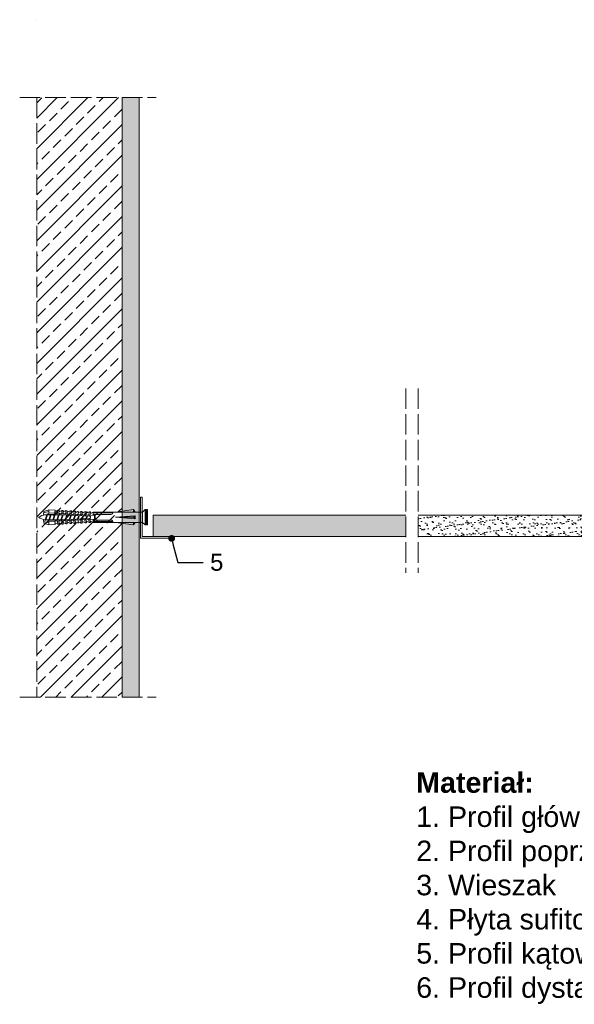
# Model space of a CAD drawing. Header units: millimetres. Extents: x -276 to 514, y -2210 to -1634.
# Tile 1 of 3: x -276 to 49, y -2210 to -1634. Entities that reach past the tile are written whole.
import ezdxf
from ezdxf import colors
from ezdxf.entities.mleader import LeaderData, LeaderLine
from ezdxf.math import Vec2, Vec3

# ---------------------------------------------------------------- set-up
doc = ezdxf.new("R2010")
doc.units = ezdxf.units.MM
doc.linetypes.add('ACAD_ISO02W100', pattern=[15, 12, -3])
doc.layers.get('0').update_dxf_attribs({"lineweight": 5})
for name, color, linetype, lineweight in [('_RIGIPS G-K', 7, 'Continuous', 9), ('_RIGIPS PROFIL', 7, 'Continuous', 9), ('_RIGIPS PŁYTA', 7, 'Continuous', 9), ('A-ANNO-REV-03', 7, 'Continuous', 5), ('KRESKOWANIE', 7, 'Continuous', 9), ('PRZERYWANA', 7, 'ACAD_ISO02W100', 9)]:
    doc.layers.add(name, color=color, linetype=linetype, lineweight=lineweight)
doc.styles.get("Standard").update_dxf_attribs({"font": 'arial.ttf'})

# ---------------------------------------------------------------- blocks, each defined once
blk = doc.blocks.new('kolek rozprezny komplet 60')
for p, q in [((393.81, 219.85), (390.76, 218.91)), ((393.68, 217.35), (393.81, 219.85)), ((397.41, 219.66), (393.81, 219.85)), ((397.31, 217.76), (397.41, 219.66)), ((399, 219.58), (397.82, 218.98)), ((398.9, 217.68), (399, 219.58)), ((399.8, 219.54), (399, 219.58)), ((399.7, 217.64), (399.8, 219.54)), ((401.4, 219.45), (400.22, 218.85)), ((401.3, 217.56), (401.4, 219.45)), ((402.2, 219.41), (401.4, 219.45)), ((402.1, 217.51), (402.2, 219.41)), ((403.8, 219.33), (402.61, 218.72)), ((403.7, 217.43), (403.8, 219.33)), ((404.6, 219.29), (403.8, 219.33)), ((404.5, 217.39), (404.6, 219.29)), ((406.19, 219.2), (405.01, 218.6)), ((406.09, 217.3), (406.19, 219.2)), ((406.99, 219.16), (406.19, 219.2)), ((406.89, 217.26), (406.99, 219.16)), ((443.47, 219.95), (432.8, 218.45)), ((443.47, 218.45), (443.47, 219.95)), ((443.47, 219.95), (444.34, 218.45)), ((450.17, 219.95), (448.67, 218.45)), ((450.17, 219.95), (450.17, 210.95)), ((450.67, 219.95), (450.17, 219.95)), ((450.67, 219.95), (450.67, 210.95)), ((450.67, 219.35), (451.17, 219.95)), ((451.17, 219.95), (451.67, 219.95)), ((451.17, 219.95), (451.17, 210.95)), ((451.67, 219.95), (451.67, 210.95)), ((390.66, 217.01), (390.76, 218.91)), ((393.15, 216.88), (390.66, 217.01)), ((393.15, 214.02), (390.66, 213.89)), ((390.66, 213.89), (390.76, 211.99)), ((393.75, 218.75), (390.71, 217.96)), ((391.67, 216.95), (392.67, 216.95)), ((392.67, 216.95), (391.67, 213.95)), ((391.67, 213.95), (391.71, 213.45)), ((391.71, 213.45), (392.07, 213.95)), ((392.67, 216.95), (392.07, 213.95)), ((393.07, 216.95), (392.07, 213.95)), ((392.07, 213.95), (393.67, 213.95)), ((392.67, 216.95), (393.04, 217.45)), ((393.07, 216.95), (393.04, 217.45)), ((393.07, 216.95), (394.67, 216.95)), ((394.67, 216.95), (393.67, 213.95)), ((393.67, 213.95), (393.7, 213.55)), ((417.38, 216.11), (393.68, 217.35)), ((417.38, 214.79), (393.68, 213.55)), ((393.68, 213.55), (393.81, 211.05)), ((420.47, 216.55), (393.71, 217.95)), ((420.47, 214.35), (393.71, 212.95)), ((393.78, 213.55), (394.07, 213.95)), ((394.67, 216.95), (394.07, 213.95)), ((395.07, 216.95), (394.07, 213.95)), ((394.07, 213.95), (396.07, 213.95)), ((394.67, 216.95), (394.92, 217.29)), ((395.07, 216.95), (395.05, 217.28)), ((395.07, 216.95), (397.07, 216.95)), ((397.07, 216.95), (396.07, 213.95)), ((396.07, 213.95), (396.09, 213.67)), ((396.28, 213.68), (396.47, 213.95)), ((397.07, 216.95), (396.47, 213.95)), ((397.47, 216.95), (396.47, 213.95)), ((396.47, 213.95), (398.47, 213.95)), ((397.07, 216.95), (397.23, 217.17)), ((397.47, 216.95), (397.46, 217.16)), ((397.47, 216.95), (399.47, 216.95)), ((397.67, 217.14), (397.71, 217.74)), ((397.67, 213.76), (397.71, 213.16)), ((398.47, 217.1), (398.5, 217.7)), ((399.47, 216.95), (398.47, 213.95)), ((398.47, 213.95), (398.48, 213.8)), ((398.47, 213.8), (398.5, 213.2)), ((398.77, 213.81), (398.87, 213.95)), ((399.47, 216.95), (398.87, 213.95)), ((399.87, 216.95), (398.87, 213.95)), ((398.87, 213.95), (400.87, 213.95)), ((399.47, 216.95), (399.55, 217.05)), ((399.87, 216.95), (399.87, 217.03)), ((399.87, 216.95), (401.38, 216.95)), ((400.07, 217.02), (400.1, 217.62)), ((400.07, 213.88), (400.1, 213.28)), ((400.87, 216.98), (400.9, 217.58)), ((401.87, 216.92), (400.87, 213.95)), ((400.87, 213.95), (400.88, 213.92)), ((400.87, 213.92), (400.9, 213.32)), ((401.87, 216.92), (401.27, 213.95)), ((402.26, 216.9), (401.27, 213.95)), ((401.27, 213.95), (401.38, 213.95)), ((401.27, 213.94), (401.27, 213.95)), ((401.3, 213.35), (401.4, 211.45)), ((402.1, 213.39), (402.2, 211.49)), ((402.47, 216.89), (402.5, 217.49)), ((402.47, 214.01), (402.5, 213.41)), ((403.27, 216.85), (403.3, 217.45)), ((403.27, 214.05), (403.3, 213.45)), ((404.22, 216.8), (403.31, 214.05)), ((404.24, 216.8), (403.7, 214.07)), ((403.7, 213.47), (403.8, 211.57)), ((404.62, 216.78), (403.72, 214.07)), ((404.5, 213.51), (404.6, 211.62)), ((404.86, 216.77), (404.9, 217.37)), ((404.86, 214.13), (404.9, 213.53)), ((405.66, 216.73), (405.69, 217.32)), ((405.66, 214.17), (405.69, 213.58)), ((406.58, 216.68), (405.75, 214.18)), ((406.09, 213.6), (406.19, 211.7)), ((406.62, 216.68), (406.12, 214.2)), ((406.98, 216.66), (406.16, 214.2)), ((406.89, 213.64), (406.99, 211.74)), ((407.26, 216.64), (407.29, 217.24)), ((407.26, 214.26), (407.29, 213.66)), ((408.59, 219.08), (407.41, 218.47)), ((408.06, 216.6), (408.09, 217.2)), ((408.06, 214.3), (408.09, 213.7)), ((408.94, 216.55), (408.19, 214.31)), ((408.49, 217.18), (408.59, 219.08)), ((408.49, 213.72), (408.59, 211.82)), ((408.99, 216.55), (408.55, 214.33)), ((409.39, 219.03), (408.59, 219.08)), ((409.34, 216.53), (408.6, 214.33)), ((409.29, 217.14), (409.39, 219.03)), ((409.29, 213.76), (409.39, 211.87)), ((409.66, 216.52), (409.69, 217.12)), ((409.66, 214.38), (409.69, 213.79)), ((410.99, 218.95), (409.8, 218.35)), ((410.46, 216.47), (410.49, 217.07)), ((410.46, 214.43), (410.49, 213.83)), ((411.3, 216.43), (410.64, 214.44)), ((410.89, 217.05), (410.99, 218.95)), ((410.89, 213.85), (410.99, 211.95)), ((411.37, 216.43), (410.98, 214.45)), ((411.69, 216.41), (411.04, 214.46)), ((412.59, 218.87), (411.4, 218.26)), ((412.05, 216.39), (412.09, 216.99)), ((412.05, 214.51), (412.09, 213.91)), ((412.49, 216.97), (412.59, 218.87)), ((412.49, 213.93), (412.59, 212.03)), ((413.38, 218.82), (412.59, 218.87)), ((412.85, 216.35), (412.89, 216.95)), ((412.85, 214.55), (412.89, 213.95)), ((413.66, 216.31), (413.08, 214.56)), ((413.28, 216.93), (413.38, 218.82)), ((413.28, 213.97), (413.38, 212.08)), ((413.75, 216.3), (413.4, 214.58)), ((414.05, 216.29), (413.49, 214.58)), ((414.98, 218.74), (413.8, 218.14)), ((414.45, 216.27), (414.48, 216.86)), ((414.45, 214.64), (414.48, 214.04)), ((414.88, 216.84), (414.98, 218.74)), ((414.88, 214.06), (414.98, 212.16)), ((415.78, 218.7), (414.98, 218.74)), ((415.25, 216.22), (415.28, 216.82)), ((415.25, 214.68), (415.28, 214.08)), ((416.02, 216.18), (415.52, 214.69)), ((415.68, 216.8), (415.78, 218.7)), ((415.68, 214.1), (415.78, 212.2)), ((416.12, 216.18), (415.83, 214.71)), ((416.41, 216.16), (415.93, 214.71)), ((417.38, 218.62), (416.2, 218.01)), ((417.28, 216.72), (417.38, 218.62)), ((417.28, 214.18), (417.38, 212.29)), ((418.18, 218.57), (417.38, 218.62)), ((418.22, 215.58), (418.01, 214.95)), ((418.08, 216.68), (418.18, 218.57)), ((418.08, 214.22), (418.18, 212.33)), ((419.78, 218.49), (418.59, 217.89)), ((419.68, 216.59), (419.78, 218.49)), ((419.68, 214.31), (419.78, 212.41)), ((430.17, 217.15), (419.71, 217.15)), ((430.17, 213.75), (419.71, 213.75)), ((431.37, 217.95), (419.75, 217.95)), ((448.67, 218.45), (419.77, 218.45)), ((420.47, 217.15), (420.47, 213.75)), ((420.67, 217.15), (420.67, 213.75)), ((420.87, 217.15), (420.87, 213.75)), ((444.34, 216.37), (432.8, 215.45)), ((432.8, 215.45), (443.47, 215.45)), ((444.34, 214.53), (432.8, 215.45)), ((444.34, 216.37), (443.47, 215.45)), ((444.34, 214.53), (443.47, 215.45)), ((444.34, 214.53), (444.34, 216.37)), ((448.67, 218.45), (448.67, 212.45)), ((448.67, 216.95), (448.67, 213.95)), ((393.75, 212.15), (390.71, 212.94)), ((393.81, 211.05), (390.76, 211.99)), ((397.41, 211.24), (393.81, 211.05)), ((397.31, 213.14), (397.41, 211.24)), ((399, 211.32), (397.82, 211.93)), ((398.9, 213.22), (399, 211.32)), ((399.8, 211.36), (399, 211.32)), ((399.7, 213.26), (399.8, 211.36)), ((401.4, 211.45), (400.22, 212.05)), ((402.2, 211.49), (401.4, 211.45)), ((403.8, 211.57), (402.61, 212.18)), ((404.6, 211.62), (403.8, 211.57)), ((406.19, 211.7), (405.01, 212.3)), ((406.99, 211.74), (406.19, 211.7)), ((408.59, 211.82), (407.41, 212.43)), ((409.39, 211.87), (408.59, 211.82)), ((410.99, 211.95), (409.8, 212.55)), ((412.59, 212.03), (411.4, 212.64)), ((413.38, 212.08), (412.59, 212.03)), ((414.98, 212.16), (413.8, 212.76)), ((415.78, 212.2), (414.98, 212.16)), ((417.38, 212.29), (416.2, 212.89)), ((418.18, 212.33), (417.38, 212.29)), ((419.78, 212.41), (418.59, 213.01)), ((431.37, 212.95), (419.75, 212.95)), ((448.67, 212.45), (419.77, 212.45)), ((443.47, 210.95), (432.8, 212.45)), ((443.47, 212.45), (443.47, 210.95)), ((443.47, 210.95), (444.34, 212.45)), ((450.17, 210.95), (448.67, 212.45)), ((450.67, 210.95), (450.17, 210.95)), ((450.67, 211.55), (451.17, 210.95)), ((451.17, 210.95), (451.67, 210.95))]:
    blk.add_line(p, q)
for centre, radius, start, end in [((397.68, 219.24), 0.3, 177, 297), ((400.08, 219.12), 0.3, 177, 297), ((393.41, 206.24), 10.85, 99.20383, 121.90826), ((393.41, 224.66), 10.85, 238.09174, 260.79617), ((393.65, 216.85), 0.5, 87, 177), ((393.65, 214.05), 0.5, 183, 273), ((402.48, 218.99), 0.3, 177, 297), ((404.87, 218.87), 0.3, 177, 297), ((407.27, 218.74), 0.3, 177, 297), ((409.67, 218.61), 0.3, 177, 297), ((411.27, 218.53), 0.3, 177, 297), ((413.66, 218.41), 0.3, 177, 297), ((416.06, 218.28), 0.3, 177, 297), ((417.55, 215.45), 0.682, 255.86037, 104.13858), ((418.46, 218.15), 0.3, 177, 297), ((422.67, 216.95), 1, 90, 168.46304), ((422.67, 213.95), 1, 191.53696, 270), ((430.17, 218.45), 1.3, 270, 0), ((430.17, 212.45), 1.3, 0, 90), ((397.68, 211.66), 0.3, 63, 183), ((400.08, 211.78), 0.3, 63, 183), ((402.48, 211.91), 0.3, 63, 183), ((404.87, 212.03), 0.3, 63, 183), ((407.27, 212.16), 0.3, 63, 183), ((409.67, 212.29), 0.3, 63, 183), ((411.27, 212.37), 0.3, 63, 183), ((413.66, 212.5), 0.3, 63, 183), ((416.06, 212.62), 0.3, 63, 183), ((418.46, 212.75), 0.3, 63, 183)]:
    blk.add_arc(centre, radius, start, end)
blk = doc.blocks.new('_Dot')
at = {"color": 0, "linetype": 'ByBlock', "lineweight": -2}
blk.add_line((-0.5, 0), (-1, 0), dxfattribs=at)
at = {"color": 0, "linetype": 'ByBlock', "const_width": 0.5}
blk.add_lwpolyline([(-0.25, 0, 1), (0.25, 0, 1)], format="xyb", close=True, dxfattribs=at)
blk = doc.blocks.new('kątownik 24x19')
at = {"layer": 'A-ANNO-REV-03'}
for p, q in [((-0.019, -0.0231), (-0.019, 0.0009)), ((-0.019, 0.0009), (0, 0.0009)), ((-0.0181, 0), (-0.0181, -0.0231)), ((0, 0), (-0.0181, 0)), ((0, 0.0009), (0, 0)), ((-0.0181, -0.0231), (-0.019, -0.0231))]:
    blk.add_line(p, q, dxfattribs=at)

msp = doc.modelspace()

# ---------------------------------------------------------------- hatches: boundary and pattern name
at = {"layer": '_RIGIPS PROFIL'}
h = msp.add_hatch(dxfattribs=at)
h.set_pattern_fill('AR-SAND', color=256, scale=0.1, style=0)
h.paths.add_polyline_path([(-49.67, -1923.71), (-197.67, -1923.71), (-197.67, -1936.21), (-49.67, -1936.21)])
h.paths.add_polyline_path([(425.27, -1923.71), (277.26, -1923.71), (277.26, -1936.21), (425.27, -1936.21)])
h.paths.add_polyline_path([(310.04, -1932.72, -1), (309.49, -1930.79, -1)], flags=16)
h = msp.add_hatch(dxfattribs=at)
h.set_pattern_fill('AR-SAND', color=256, scale=0.1, style=0)
h.paths.add_polyline_path([(104.55, -1936.21), (107.55, -1933.21), (107.55, -1923.71), (-42.45, -1923.71), (-42.45, -1936.21)])
at = {"layer": 'KRESKOWANIE'}
h = msp.add_hatch(dxfattribs=at)
h.set_pattern_fill('ANSI33', color=256, scale=2, angle=180, style=0)
h.set_pattern_definition([(225, (-2261.128, -3309.264), (8.980256, -8.980256), []), (225, (-2270.108, -3309.264), (8.980256, -8.980256), [6.35, -3.175])])
h.paths.add_polyline_path([(-215.92, -1679.31), (-265.92, -1679.31), (-265.92, -2030.31), (-215.92, -2030.31)])
h = msp.add_hatch(dxfattribs=at)
h.set_pattern_fill('AR-SAND', color=256, scale=0.1, style=0)
h.set_pattern_definition([(37.5, (-2261.128, -3309.2643), (-0.160003, 4.8941324), [0, -3.8608, 0, -4.318, 0, -4.1275]), (7.5, (-2261.128, -3309.264), (4.495233, 7.168251), [0, -2.0828, 0, -3.4798, 0, -1.3335]), (327.5, (-2264.252, -3309.2643), (7.909924, 0.014372), [0, -1.27, 0, -4.572, 0, -5.969]), (317.5, (-2264.252, -3309.264), (7.635565, 2.229293), [0, -0.635, 0, -2.9972, 0, -3.429])])
h.paths.add_polyline_path([(-205.92, -1679.31), (-215.92, -1679.31), (-215.92, -2030.31), (-205.92, -2030.31)])

# ---------------------------------------------------------------- linework, layer by layer
for p, q in [((-215.92, -1679.31), (-215.92, -2030.31)), ((-205.92, -1679.31), (-205.92, -2030.31))]:
    msp.add_line(p, q)
at = {"layer": '_RIGIPS G-K'}
for p, q in [((-42.45, -1923.71), (107.55, -1923.71)), ((-42.45, -1936.21), (104.55, -1936.21))]:
    msp.add_line(p, q, dxfattribs=at)
at = {"layer": '_RIGIPS PŁYTA'}
for p, q in [((-49.67, -1923.71), (-197.67, -1923.71)), ((-197.67, -1923.71), (-197.67, -1936.21)), ((-49.67, -1936.21), (-197.67, -1936.21))]:
    msp.add_line(p, q, dxfattribs=at)
at = {"layer": 'PRZERYWANA'}
for p, q in [((-275.92, -1679.31), (-195.92, -1679.31)), ((-265.92, -1679.31), (-265.92, -2030.31)), ((-49.67, -1849.61), (-49.67, -1957.64)), ((-42.45, -1849.61), (-42.45, -1957.64)), ((-275.92, -2030.31), (-195.92, -2030.31))]:
    msp.add_line(p, q, dxfattribs=at)

# ---------------------------------------------------------------- block references
msp.add_blockref('kolek rozprezny komplet 60', (-652.6, -2140.46))
at = {"layer": 'A-ANNO-REV-03'}
msp.add_blockref('kątownik 24x19', (-265.92, -1633.66), dxfattribs=at)
at = {"layer": 'A-ANNO-REV-03', "xscale": -1000, "yscale": 1000, "zscale": 1000, "rotation": 180}
msp.add_blockref('kątownik 24x19', (-186.02, -1936.33), dxfattribs=at)

# ---------------------------------------------------------------- texts
at = {"layer": '_RIGIPS G-K', "insert": (-43.49, -2074.36), "char_height": 12, "attachment_point": 1}
msp.add_mtext_dynamic_manual_height_columns('{\\fArial|b1|i0|c238|p34;Materiał:\\P}1. Profil główny T15 lub T24, L=3,60m.\\P2. Profil poprzeczny T15 lub T24, L=1,20m lub L=0,60m\\P3. Wieszak\\P4. Płyta sufitowa, krawędź D1\\P5. Profil kątowy\\P6. Profil dystansowy do D1', width=440.7622, gutter_width=12.5, heights=[0], dxfattribs=at)

# ---------------------------------------------------------------- leaders
at = {"layer": '_RIGIPS G-K'}
ml = msp.add_multileader_mtext('Standard', dxfattribs=at)
ml.set_content('5', color=256)
ml.set_leader_properties()
ml.set_arrow_properties(name='DOT')
ml.build(insert=Vec2(0, 0))
ml.multileader.update_dxf_attribs({"dogleg_length": 15})
ctx = ml.context
ctx.base_point, ctx.char_height, ctx.landing_gap_size, ctx.plane_origin = Vec3(-168.3, -1951.41), 10, 4, Vec3(-218.3, -1820.81)
notes = []
notes.append((ctx, [(0, (1, 1, 0), (-183.3, -1951.41), (1, 0), 15, [(0, [(-186.85, -1937.4)], 0, [])])]))
ctx.mtext.insert, ctx.mtext.flow_direction = Vec3(-164.3, -1946.33), 5
for ctx, leaders in notes:
    for number, flags, end, landing, length, lines in leaders:
        leader = LeaderData()
        leader.index, (leader.has_last_leader_line, leader.has_dogleg_vector, leader.attachment_direction) = number, flags
        leader.last_leader_point, leader.dogleg_vector, leader.dogleg_length = Vec3(end), Vec3(landing), length
        for number, points, colour, breaks in lines:
            line = LeaderLine()
            line.index, line.vertices, line.color, line.breaks = number, Vec3.list(points), colors.encode_raw_color(colour), breaks
            leader.lines.append(line)
        ctx.leaders.append(leader)

doc.saveas('drawing.dxf')
